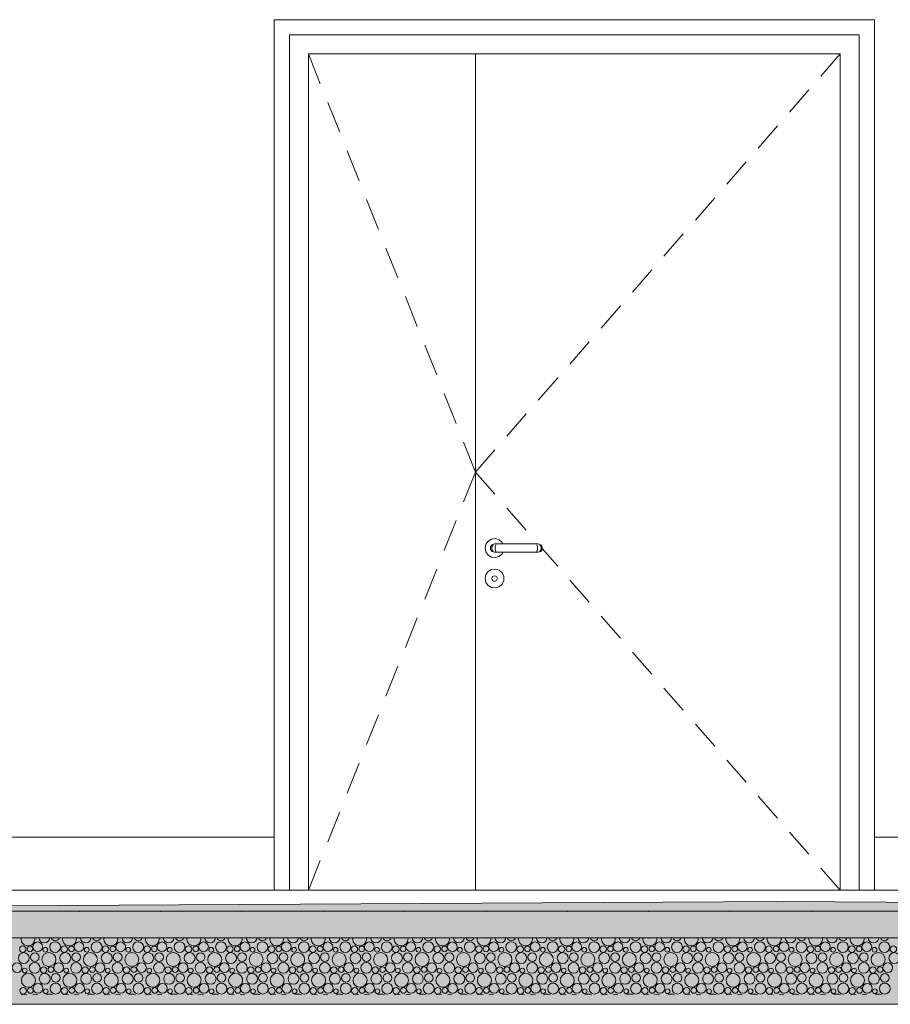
# Model space of a CAD drawing. Header units: millimetres. Extents: x 15166 to 94641, y -300 to 6935.
# Tile 17 of 32: x 54424 to 56715, y -300 to 2290. Entities that reach past the tile are written whole.
import ezdxf

# ---------------------------------------------------------------- set-up
doc = ezdxf.new("R2010")
doc.units = ezdxf.units.MM
doc.header["$MEASUREMENT"] = 0
for name, color, linetype in [('Métal _ Bardage.Charp_Couv_Bard_Métal', 7, 'Continuous'), ('Nouveau_Portes ARCHICAD', 7, 'Continuous'), ('Nouveau_Terrain _ Original.Terrain', 7, 'Continuous'), ('Nouveau_VRD _ Voirie 3d.VRD', 7, 'Continuous')]:
    doc.layers.add(name, color=color, linetype=linetype)

# ---------------------------------------------------------------- blocks, each defined once
blk = doc.blocks.new('Élément de coupe_3')
at = {"layer": 'Métal _ Bardage.Charp_Couv_Bard_Métal', "color": 7, "linetype": 'Continuous', "lineweight": 15}
for p, q in [((55093.8, 140), (51076.8, 140)), ((77656.6, 140), (56673.8, 140))]:
    blk.add_line(p, q, dxfattribs=at)
blk = doc.blocks.new('*X9')
at = {"layer": 'Nouveau_VRD _ Voirie 3d.VRD', "color": 33, "linetype": 'Continuous', "lineweight": 15, "true_color": 0xf48e54}
for centre, radius in [((54432, -155.2), 8.58), ((54451.2, -154.2), 7.52), ((54471.4, -148.8), 12.8), ((54491.6, -156.5), 6.2), ((54517.4, -149.5), 14.2), ((54541.2, -155.2), 8.58), ((54560.3, -154.2), 7.52), ((54580.5, -148.8), 12.8), ((54600.7, -156.5), 6.2), ((54626.6, -149.5), 14.2), ((54650.3, -155.2), 8.58), ((54669.4, -154.2), 7.52), ((54689.6, -148.8), 12.8), ((54709.8, -156.5), 6.2), ((54735.7, -149.5), 14.2), ((54759.4, -155.2), 8.58), ((54778.5, -154.2), 7.52), ((54798.7, -148.8), 12.8), ((54819, -156.5), 6.2), ((54844.8, -149.5), 14.2), ((54868.5, -155.2), 8.58), ((54887.6, -154.2), 7.52), ((54907.9, -148.8), 12.8), ((54928.1, -156.5), 6.2), ((54953.9, -149.5), 14.2), ((54977.6, -155.2), 8.58), ((54996.8, -154.2), 7.52), ((55017, -148.8), 12.8), ((55037.2, -156.5), 6.2), ((55063, -149.5), 14.2), ((55086.7, -155.2), 8.58), ((55105.9, -154.2), 7.52), ((55126.1, -148.8), 12.8), ((55146.3, -156.5), 6.2), ((55172.1, -149.5), 14.2), ((55195.8, -155.2), 8.58), ((55215, -154.2), 7.52), ((55235.2, -148.8), 12.8), ((55255.4, -156.5), 6.2), ((55281.2, -149.5), 14.2), ((55304.9, -155.2), 8.58), ((55324.1, -154.2), 7.52), ((55344.3, -148.8), 12.8), ((55364.5, -156.5), 6.2), ((55390.3, -149.5), 14.2), ((55414.1, -155.2), 8.58), ((55433.2, -154.2), 7.52), ((55453.4, -148.8), 12.8), ((55473.6, -156.5), 6.2), ((55499.5, -149.5), 14.2), ((55523.2, -155.2), 8.58), ((55542.3, -154.2), 7.52), ((55562.5, -148.8), 12.8), ((55582.7, -156.5), 6.2), ((55608.6, -149.5), 14.2), ((55632.3, -155.2), 8.58), ((55651.4, -154.2), 7.52), ((55671.6, -148.8), 12.8), ((55691.9, -156.5), 6.2), ((55717.7, -149.5), 14.2), ((55741.4, -155.2), 8.58), ((55760.5, -154.2), 7.52), ((55780.8, -148.8), 12.8), ((55801, -156.5), 6.2), ((55826.8, -149.5), 14.2), ((55850.5, -155.2), 8.58), ((55869.7, -154.2), 7.52), ((55889.9, -148.8), 12.8), ((55910.1, -156.5), 6.2), ((55935.9, -149.5), 14.2), ((55959.6, -155.2), 8.58), ((55978.8, -154.2), 7.52), ((55999, -148.8), 12.8), ((56019.2, -156.5), 6.2), ((56045, -149.5), 14.2), ((56068.7, -155.2), 8.58), ((56087.9, -154.2), 7.52), ((56108.1, -148.8), 12.8), ((56128.3, -156.5), 6.2), ((56154.1, -149.5), 14.2), ((56177.8, -155.2), 8.58), ((56197, -154.2), 7.52), ((56217.2, -148.8), 12.8), ((56237.4, -156.5), 6.2), ((56263.2, -149.5), 14.2), ((56287, -155.2), 8.58), ((56306.1, -154.2), 7.52), ((56326.3, -148.8), 12.8), ((56346.5, -156.5), 6.2), ((56372.4, -149.5), 14.2), ((56396.1, -155.2), 8.58), ((56415.2, -154.2), 7.52), ((56435.4, -148.8), 12.8), ((56455.6, -156.5), 6.2), ((56481.5, -149.5), 14.2), ((56505.2, -155.2), 8.58), ((56524.3, -154.2), 7.52), ((56544.5, -148.8), 12.8), ((56564.8, -156.5), 6.2), ((56590.6, -149.5), 14.2), ((56614.3, -155.2), 8.58), ((56633.4, -154.2), 7.52), ((56653.7, -148.8), 12.8), ((56673.9, -156.5), 6.2), ((56699.7, -149.5), 14.2), ((56723.4, -155.2), 8.58), ((54434.9, -178.4), 14.3), ((54463.8, -175.8), 11.5), ((54501, -182.2), 18.4), ((54544.1, -178.4), 14.3), ((54572.9, -175.8), 11.5), ((54610.1, -182.2), 18.4), ((54653.2, -178.4), 14.3), ((54682, -175.8), 11.5), ((54719.2, -182.2), 18.4), ((54762.3, -178.4), 14.3), ((54791.1, -175.8), 11.5), ((54828.3, -182.2), 18.4), ((54871.4, -178.4), 14.3), ((54900.2, -175.8), 11.5), ((54937.4, -182.2), 18.4), ((54980.5, -178.4), 14.3), ((55009.3, -175.8), 11.5), ((55046.5, -182.2), 18.4), ((55089.6, -178.4), 14.3), ((55118.4, -175.8), 11.5), ((55155.7, -182.2), 18.4), ((55198.7, -178.4), 14.3), ((55227.5, -175.8), 11.5), ((55264.8, -182.2), 18.4), ((55307.8, -178.4), 14.3), ((55336.7, -175.8), 11.5), ((55373.9, -182.2), 18.4), ((55417, -178.4), 14.3), ((55445.8, -175.8), 11.5), ((55483, -182.2), 18.4), ((55526.1, -178.4), 14.3), ((55554.9, -175.8), 11.5), ((55592.1, -182.2), 18.4), ((55635.2, -178.4), 14.3), ((55664, -175.8), 11.5), ((55701.2, -182.2), 18.4), ((55744.3, -178.4), 14.3), ((55773.1, -175.8), 11.5), ((55810.3, -182.2), 18.4), ((55853.4, -178.4), 14.3), ((55882.2, -175.8), 11.5), ((55919.4, -182.2), 18.4), ((55962.5, -178.4), 14.3), ((55991.3, -175.8), 11.5), ((56028.6, -182.2), 18.4), ((56071.6, -178.4), 14.3), ((56100.4, -175.8), 11.5), ((56137.7, -182.2), 18.4), ((56180.7, -178.4), 14.3), ((56209.6, -175.8), 11.5), ((56246.8, -182.2), 18.4), ((56289.9, -178.4), 14.3), ((56318.7, -175.8), 11.5), ((56355.9, -182.2), 18.4), ((56399, -178.4), 14.3), ((56427.8, -175.8), 11.5), ((56465, -182.2), 18.4), ((56508.1, -178.4), 14.3), ((56536.9, -175.8), 11.5), ((56574.1, -182.2), 18.4), ((56617.2, -178.4), 14.3), ((56646, -175.8), 11.5), ((56683.2, -182.2), 18.4), ((56726.3, -178.4), 14.3), ((54417.4, -203.4), 12.8), ((54437.6, -211.1), 6.2), ((54463.4, -204.1), 14.2), ((54487.2, -209.8), 8.58), ((54506.3, -208.8), 7.52), ((54526.5, -203.4), 12.8), ((54546.7, -211.1), 6.2), ((54572.6, -204.1), 14.2), ((54596.3, -209.8), 8.58), ((54615.4, -208.8), 7.52), ((54635.6, -203.4), 12.8), ((54655.8, -211.1), 6.2), ((54681.7, -204.1), 14.2), ((54705.4, -209.8), 8.58), ((54724.5, -208.8), 7.52), ((54744.7, -203.4), 12.8), ((54765, -211.1), 6.2), ((54790.8, -204.1), 14.2), ((54814.5, -209.8), 8.58), ((54833.6, -208.8), 7.52), ((54853.9, -203.4), 12.8), ((54874.1, -211.1), 6.2), ((54899.9, -204.1), 14.2), ((54923.6, -209.8), 8.58), ((54942.8, -208.8), 7.52), ((54963, -203.4), 12.8), ((54983.2, -211.1), 6.2), ((55009, -204.1), 14.2), ((55032.7, -209.8), 8.58), ((55051.9, -208.8), 7.52), ((55072.1, -203.4), 12.8), ((55092.3, -211.1), 6.2), ((55118.1, -204.1), 14.2), ((55141.8, -209.8), 8.58), ((55161, -208.8), 7.52), ((55181.2, -203.4), 12.8), ((55201.4, -211.1), 6.2), ((55227.2, -204.1), 14.2), ((55250.9, -209.8), 8.58), ((55270.1, -208.8), 7.52), ((55290.3, -203.4), 12.8), ((55310.5, -211.1), 6.2), ((55336.3, -204.1), 14.2), ((55360.1, -209.8), 8.58), ((55379.2, -208.8), 7.52), ((55399.4, -203.4), 12.8), ((55419.6, -211.1), 6.2), ((55445.5, -204.1), 14.2), ((55469.2, -209.8), 8.58), ((55488.3, -208.8), 7.52), ((55508.5, -203.4), 12.8), ((55528.7, -211.1), 6.2), ((55554.6, -204.1), 14.2), ((55578.3, -209.8), 8.58), ((55597.4, -208.8), 7.52), ((55617.6, -203.4), 12.8), ((55637.9, -211.1), 6.2), ((55663.7, -204.1), 14.2), ((55687.4, -209.8), 8.58), ((55706.5, -208.8), 7.52), ((55726.8, -203.4), 12.8), ((55747, -211.1), 6.2), ((55772.8, -204.1), 14.2), ((55796.5, -209.8), 8.58), ((55815.7, -208.8), 7.52), ((55835.9, -203.4), 12.8), ((55856.1, -211.1), 6.2), ((55881.9, -204.1), 14.2), ((55905.6, -209.8), 8.58), ((55924.8, -208.8), 7.52), ((55945, -203.4), 12.8), ((55965.2, -211.1), 6.2), ((55991, -204.1), 14.2), ((56014.7, -209.8), 8.58), ((56033.9, -208.8), 7.52), ((56054.1, -203.4), 12.8), ((56074.3, -211.1), 6.2), ((56100.1, -204.1), 14.2), ((56123.8, -209.8), 8.58), ((56143, -208.8), 7.52), ((56163.2, -203.4), 12.8), ((56183.4, -211.1), 6.2), ((56209.2, -204.1), 14.2), ((56233, -209.8), 8.58), ((56252.1, -208.8), 7.52), ((56272.3, -203.4), 12.8), ((56292.5, -211.1), 6.2), ((56318.4, -204.1), 14.2), ((56342.1, -209.8), 8.58), ((56361.2, -208.8), 7.52), ((56381.4, -203.4), 12.8), ((56401.6, -211.1), 6.2), ((56427.5, -204.1), 14.2), ((56451.2, -209.8), 8.58), ((56470.3, -208.8), 7.52), ((56490.5, -203.4), 12.8), ((56510.8, -211.1), 6.2), ((56536.6, -204.1), 14.2), ((56560.3, -209.8), 8.58), ((56579.4, -208.8), 7.52), ((56599.7, -203.4), 12.8), ((56619.9, -211.1), 6.2), ((56645.7, -204.1), 14.2), ((56669.4, -209.8), 8.58), ((56688.6, -208.8), 7.52), ((56708.8, -203.4), 12.8), ((54447, -236.8), 18.4), ((54490.1, -233), 14.3), ((54518.9, -230.4), 11.5), ((54556.1, -236.8), 18.4), ((54599.2, -233), 14.3), ((54628, -230.4), 11.5), ((54665.2, -236.8), 18.4), ((54708.3, -233), 14.3), ((54737.1, -230.4), 11.5), ((54774.3, -236.8), 18.4), ((54817.4, -233), 14.3), ((54846.2, -230.4), 11.5), ((54883.4, -236.8), 18.4), ((54926.5, -233), 14.3), ((54955.3, -230.4), 11.5), ((54992.5, -236.8), 18.4), ((55035.6, -233), 14.3), ((55064.4, -230.4), 11.5), ((55101.7, -236.8), 18.4), ((55144.7, -233), 14.3), ((55173.5, -230.4), 11.5), ((55210.8, -236.8), 18.4), ((55253.8, -233), 14.3), ((55282.7, -230.4), 11.5), ((55319.9, -236.8), 18.4), ((55363, -233), 14.3), ((55391.8, -230.4), 11.5), ((55429, -236.8), 18.4), ((55472.1, -233), 14.3), ((55500.9, -230.4), 11.5), ((55538.1, -236.8), 18.4), ((55581.2, -233), 14.3), ((55610, -230.4), 11.5), ((55647.2, -236.8), 18.4), ((55690.3, -233), 14.3), ((55719.1, -230.4), 11.5), ((55756.3, -236.8), 18.4), ((55799.4, -233), 14.3), ((55828.2, -230.4), 11.5), ((55865.4, -236.8), 18.4), ((55908.5, -233), 14.3), ((55937.3, -230.4), 11.5), ((55974.6, -236.8), 18.4), ((56017.6, -233), 14.3), ((56046.4, -230.4), 11.5), ((56083.7, -236.8), 18.4), ((56126.7, -233), 14.3), ((56155.6, -230.4), 11.5), ((56192.8, -236.8), 18.4), ((56235.9, -233), 14.3), ((56264.7, -230.4), 11.5), ((56301.9, -236.8), 18.4), ((56345, -233), 14.3), ((56373.8, -230.4), 11.5), ((56411, -236.8), 18.4), ((56454.1, -233), 14.3), ((56482.9, -230.4), 11.5), ((56520.1, -236.8), 18.4), ((56563.2, -233), 14.3), ((56592, -230.4), 11.5), ((56629.2, -236.8), 18.4), ((56672.3, -233), 14.3), ((56701.1, -230.4), 11.5), ((54433.2, -264.4), 8.58), ((54452.3, -263.4), 7.52), ((54472.5, -258), 12.8), ((54518.6, -258.7), 14.2), ((54542.3, -264.4), 8.58), ((54561.4, -263.4), 7.52), ((54581.6, -258), 12.8), ((54627.7, -258.7), 14.2), ((54651.4, -264.4), 8.58), ((54670.5, -263.4), 7.52), ((54690.7, -258), 12.8), ((54736.8, -258.7), 14.2), ((54760.5, -264.4), 8.58), ((54779.6, -263.4), 7.52), ((54799.9, -258), 12.8), ((54845.9, -258.7), 14.2), ((54869.6, -264.4), 8.58), ((54888.8, -263.4), 7.52), ((54909, -258), 12.8), ((54955, -258.7), 14.2), ((54978.7, -264.4), 8.58), ((54997.9, -263.4), 7.52), ((55018.1, -258), 12.8), ((55064.1, -258.7), 14.2), ((55087.8, -264.4), 8.58), ((55107, -263.4), 7.52), ((55127.2, -258), 12.8), ((55173.2, -258.7), 14.2), ((55196.9, -264.4), 8.58), ((55216.1, -263.4), 7.52), ((55236.3, -258), 12.8), ((55282.3, -258.7), 14.2), ((55306.1, -264.4), 8.58), ((55325.2, -263.4), 7.52), ((55345.4, -258), 12.8), ((55391.5, -258.7), 14.2), ((55415.2, -264.4), 8.58), ((55434.3, -263.4), 7.52), ((55454.5, -258), 12.8), ((55500.6, -258.7), 14.2), ((55524.3, -264.4), 8.58), ((55543.4, -263.4), 7.52), ((55563.6, -258), 12.8), ((55609.7, -258.7), 14.2), ((55633.4, -264.4), 8.58), ((55652.5, -263.4), 7.52), ((55672.8, -258), 12.8), ((55718.8, -258.7), 14.2), ((55742.5, -264.4), 8.58), ((55761.7, -263.4), 7.52), ((55781.9, -258), 12.8), ((55827.9, -258.7), 14.2), ((55851.6, -264.4), 8.58), ((55870.8, -263.4), 7.52), ((55891, -258), 12.8), ((55937, -258.7), 14.2), ((55960.7, -264.4), 8.58), ((55979.9, -263.4), 7.52), ((56000.1, -258), 12.8), ((56046.1, -258.7), 14.2), ((56069.8, -264.4), 8.58), ((56089, -263.4), 7.52), ((56109.2, -258), 12.8), ((56155.2, -258.7), 14.2), ((56179, -264.4), 8.58), ((56198.1, -263.4), 7.52), ((56218.3, -258), 12.8), ((56264.4, -258.7), 14.2), ((56288.1, -264.4), 8.58), ((56307.2, -263.4), 7.52), ((56327.4, -258), 12.8), ((56373.5, -258.7), 14.2), ((56397.2, -264.4), 8.58), ((56416.3, -263.4), 7.52), ((56436.5, -258), 12.8), ((56482.6, -258.7), 14.2), ((56506.3, -264.4), 8.58), ((56525.4, -263.4), 7.52), ((56545.7, -258), 12.8), ((56591.7, -258.7), 14.2), ((56615.4, -264.4), 8.58), ((56634.6, -263.4), 7.52), ((56654.8, -258), 12.8), ((56700.8, -258.7), 14.2), ((54492.7, -265.7), 6.2), ((54601.8, -265.7), 6.2), ((54711, -265.7), 6.2), ((54820.1, -265.7), 6.2), ((54929.2, -265.7), 6.2), ((55038.3, -265.7), 6.2), ((55147.4, -265.7), 6.2), ((55256.5, -265.7), 6.2), ((55365.6, -265.7), 6.2), ((55474.7, -265.7), 6.2), ((55583.9, -265.7), 6.2), ((55693, -265.7), 6.2), ((55802.1, -265.7), 6.2), ((55911.2, -265.7), 6.2), ((56020.3, -265.7), 6.2), ((56129.4, -265.7), 6.2), ((56238.5, -265.7), 6.2), ((56347.6, -265.7), 6.2), ((56456.8, -265.7), 6.2), ((56565.9, -265.7), 6.2), ((56675, -265.7), 6.2)]:
    blk.add_circle(centre, radius, dxfattribs=at)
for centre, radius, start, end in [((54445.9, -127.6), 18.4, 172.6812, 7.3188), ((54488.9, -123.8), 14.3, 185.6052, 354.3948), ((54517.8, -121.2), 11.5, 200.5726, 339.4274), ((54555, -127.6), 18.4, 172.6812, 7.3188), ((54598.1, -123.8), 14.3, 185.6052, 354.3948), ((54626.9, -121.2), 11.5, 200.5726, 339.4274), ((54664.1, -127.6), 18.4, 172.6812, 7.3188), ((54707.2, -123.8), 14.3, 185.6052, 354.3948), ((54736, -121.2), 11.5, 200.5726, 339.4274), ((54773.2, -127.6), 18.4, 172.6812, 7.3188), ((54816.3, -123.8), 14.3, 185.6052, 354.3948), ((54845.1, -121.2), 11.5, 200.5726, 339.4274), ((54882.3, -127.6), 18.4, 172.6812, 7.3188), ((54925.4, -123.8), 14.3, 185.6052, 354.3948), ((54954.2, -121.2), 11.5, 200.5726, 339.4274), ((54991.4, -127.6), 18.4, 172.6812, 7.3188), ((55034.5, -123.8), 14.3, 185.6052, 354.3948), ((55063.3, -121.2), 11.5, 200.5726, 339.4274), ((55100.5, -127.6), 18.4, 172.6812, 7.3188), ((55143.6, -123.8), 14.3, 185.6052, 354.3948), ((55172.4, -121.2), 11.5, 200.5726, 339.4274), ((55209.7, -127.6), 18.4, 172.6812, 7.3188), ((55252.7, -123.8), 14.3, 185.6052, 354.3948), ((55281.5, -121.2), 11.5, 200.5726, 339.4274), ((55318.8, -127.6), 18.4, 172.6812, 7.3188), ((55361.8, -123.8), 14.3, 185.6052, 354.3948), ((55390.7, -121.2), 11.5, 200.5726, 339.4274), ((55427.9, -127.6), 18.4, 172.6812, 7.3188), ((55471, -123.8), 14.3, 185.6052, 354.3948), ((55499.8, -121.2), 11.5, 200.5726, 339.4274), ((55537, -127.6), 18.4, 172.6812, 7.3188), ((55580.1, -123.8), 14.3, 185.6052, 354.3948), ((55608.9, -121.2), 11.5, 200.5726, 339.4274), ((55646.1, -127.6), 18.4, 172.6812, 7.3188), ((55689.2, -123.8), 14.3, 185.6052, 354.3948), ((55718, -121.2), 11.5, 200.5726, 339.4274), ((55755.2, -127.6), 18.4, 172.6812, 7.3188), ((55798.3, -123.8), 14.3, 185.6052, 354.3948), ((55827.1, -121.2), 11.5, 200.5726, 339.4274), ((55864.3, -127.6), 18.4, 172.6812, 7.3188), ((55907.4, -123.8), 14.3, 185.6052, 354.3948), ((55936.2, -121.2), 11.5, 200.5726, 339.4274), ((55973.4, -127.6), 18.4, 172.6812, 7.3188), ((56016.5, -123.8), 14.3, 185.6052, 354.3948), ((56045.3, -121.2), 11.5, 200.5726, 339.4274), ((56082.6, -127.6), 18.4, 172.6812, 7.3188), ((56125.6, -123.8), 14.3, 185.6052, 354.3948), ((56154.4, -121.2), 11.5, 200.5726, 339.4274), ((56191.7, -127.6), 18.4, 172.6812, 7.3188), ((56234.7, -123.8), 14.3, 185.6052, 354.3948), ((56263.6, -121.2), 11.5, 200.5726, 339.4274), ((56300.8, -127.6), 18.4, 172.6812, 7.3188), ((56343.9, -123.8), 14.3, 185.6052, 354.3948), ((56372.7, -121.2), 11.5, 200.5726, 339.4274), ((56409.9, -127.6), 18.4, 172.6812, 7.3188), ((56453, -123.8), 14.3, 185.6052, 354.3948), ((56481.8, -121.2), 11.5, 200.5726, 339.4274), ((56519, -127.6), 18.4, 172.6812, 7.3188), ((56562.1, -123.8), 14.3, 185.6052, 354.3948), ((56590.9, -121.2), 11.5, 200.5726, 339.4274), ((56628.1, -127.6), 18.4, 172.6812, 7.3188), ((56671.2, -123.8), 14.3, 185.6052, 354.3948), ((56700, -121.2), 11.5, 200.5726, 339.4274), ((54436.1, -287.6), 14.3, 59.7951, 120.2049), ((54464.9, -285), 11.5, 57.6732, 122.3268), ((54502.1, -291.4), 18.4, 61.2883, 118.7117), ((54545.2, -287.6), 14.3, 59.7951, 120.2049), ((54574, -285), 11.5, 57.6732, 122.3268), ((54611.2, -291.4), 18.4, 61.2883, 118.7117), ((54654.3, -287.6), 14.3, 59.7951, 120.2049), ((54683.1, -285), 11.5, 57.6732, 122.3268), ((54720.3, -291.4), 18.4, 61.2883, 118.7117), ((54763.4, -287.6), 14.3, 59.7951, 120.2049), ((54792.2, -285), 11.5, 57.6732, 122.3268), ((54829.4, -291.4), 18.4, 61.2883, 118.7117), ((54872.5, -287.6), 14.3, 59.7951, 120.2049), ((54901.3, -285), 11.5, 57.6732, 122.3268), ((54938.5, -291.4), 18.4, 61.2883, 118.7117), ((54981.6, -287.6), 14.3, 59.7951, 120.2049), ((55010.4, -285), 11.5, 57.6732, 122.3268), ((55047.7, -291.4), 18.4, 61.2883, 118.7117), ((55090.7, -287.6), 14.3, 59.7951, 120.2049), ((55119.5, -285), 11.5, 57.6732, 122.3268), ((55156.8, -291.4), 18.4, 61.2883, 118.7117), ((55199.8, -287.6), 14.3, 59.7951, 120.2049), ((55228.7, -285), 11.5, 57.6732, 122.3268), ((55265.9, -291.4), 18.4, 61.2883, 118.7117), ((55309, -287.6), 14.3, 59.7951, 120.2049), ((55337.8, -285), 11.5, 57.6732, 122.3268), ((55375, -291.4), 18.4, 61.2883, 118.7117), ((55418.1, -287.6), 14.3, 59.7951, 120.2049), ((55446.9, -285), 11.5, 57.6732, 122.3268), ((55484.1, -291.4), 18.4, 61.2883, 118.7117), ((55527.2, -287.6), 14.3, 59.7951, 120.2049), ((55556, -285), 11.5, 57.6732, 122.3268), ((55593.2, -291.4), 18.4, 61.2883, 118.7117), ((55636.3, -287.6), 14.3, 59.7951, 120.2049), ((55665.1, -285), 11.5, 57.6732, 122.3268), ((55702.3, -291.4), 18.4, 61.2883, 118.7117), ((55745.4, -287.6), 14.3, 59.7951, 120.2049), ((55774.2, -285), 11.5, 57.6732, 122.3268), ((55811.4, -291.4), 18.4, 61.2883, 118.7117), ((55854.5, -287.6), 14.3, 59.7951, 120.2049), ((55883.3, -285), 11.5, 57.6732, 122.3268), ((55920.6, -291.4), 18.4, 61.2883, 118.7117), ((55963.6, -287.6), 14.3, 59.7951, 120.2049), ((55992.4, -285), 11.5, 57.6732, 122.3268), ((56029.7, -291.4), 18.4, 61.2883, 118.7117), ((56072.7, -287.6), 14.3, 59.7951, 120.2049), ((56101.6, -285), 11.5, 57.6732, 122.3268), ((56138.8, -291.4), 18.4, 61.2883, 118.7117), ((56181.9, -287.6), 14.3, 59.7951, 120.2049), ((56210.7, -285), 11.5, 57.6732, 122.3268), ((56247.9, -291.4), 18.4, 61.2883, 118.7117), ((56291, -287.6), 14.3, 59.7951, 120.2049), ((56319.8, -285), 11.5, 57.6732, 122.3268), ((56357, -291.4), 18.4, 61.2883, 118.7117), ((56400.1, -287.6), 14.3, 59.7951, 120.2049), ((56428.9, -285), 11.5, 57.6732, 122.3268), ((56466.1, -291.4), 18.4, 61.2883, 118.7117), ((56509.2, -287.6), 14.3, 59.7951, 120.2049), ((56538, -285), 11.5, 57.6732, 122.3268), ((56575.2, -291.4), 18.4, 61.2883, 118.7117), ((56618.3, -287.6), 14.3, 59.7951, 120.2049), ((56647.1, -285), 11.5, 57.6732, 122.3268), ((56684.3, -291.4), 18.4, 61.2883, 118.7117)]:
    blk.add_arc(centre, radius, start, end, dxfattribs=at)
blk = doc.blocks.new('*X10')
at = {"layer": 'Nouveau_VRD _ Voirie 3d.VRD', "linetype": 'Continuous', "lineweight": 15, "true_color": 0xb5b5b5}
for points in [[(54380.9, -65.2), (54380.9, -115.2), (54566.9, -115.2), (54566.9, -65.2)], [(54594.9, -65.2), (54594.9, -115.2), (54781, -115.2), (54781, -65.2)], [(54809, -65.2), (54809, -115.2), (54995, -115.2), (54995, -65.2)], [(55023, -65.2), (55023, -115.2), (55209, -115.2), (55209, -65.2)], [(55237, -65.2), (55237, -115.2), (55423.1, -115.2), (55423.1, -65.2)], [(55451.1, -65.2), (55451.1, -115.2), (55637.1, -115.2), (55637.1, -65.2)], [(55665.1, -65.2), (55665.1, -115.2), (55851.2, -115.2), (55851.2, -65.2)], [(55879.2, -65.2), (55879.2, -115.2), (56065.2, -115.2), (56065.2, -65.2)], [(56093.2, -65.2), (56093.2, -115.2), (56279.3, -115.2), (56279.3, -65.2)], [(56307.3, -65.2), (56307.3, -115.2), (56493.3, -115.2), (56493.3, -65.2)], [(56521.3, -65.2), (56521.3, -115.2), (56707.3, -115.2), (56707.3, -65.2)]]:
    blk.add_hatch(color=253, dxfattribs=at).paths.add_polyline_path(points)
at = {"layer": 'Nouveau_VRD _ Voirie 3d.VRD', "color": 253, "linetype": 'Continuous', "lineweight": 15, "true_color": 0xb5b5b5}
for p in [(54580.9, -55.2), (54795, -55.2), (55009, -55.2), (55223, -55.2), (55437.1, -55.2), (55651.1, -55.2), (55865.2, -55.2), (56079.2, -55.2), (56293.3, -55.2), (56507.3, -55.2), (54580.9, -125.2), (54795, -125.2), (55009, -125.2), (55223, -125.2), (55437.1, -125.2), (55651.1, -125.2), (55865.2, -125.2), (56079.2, -125.2), (56293.3, -125.2), (56507.3, -125.2)]:
    blk.add_point(p, dxfattribs=at)
blk = doc.blocks.new('Élément de coupe_8')
at = {"layer": 'Nouveau_VRD _ Voirie 3d.VRD', "color": 251, "linetype": 'Continuous', "lineweight": 15, "true_color": 0x6a6a6a}
for p, q in [((55093.8, 0), (51076.8, 0)), ((56633.8, 0), (55133.8, 0)), ((64111.3, 0), (56673.8, 0))]:
    blk.add_line(p, q, dxfattribs=at)
at = {"layer": 'Nouveau_VRD _ Voirie 3d.VRD', "color": 7, "linetype": 'Continuous', "lineweight": 15}
for p, q in [((94641.3, -55.2), (16719.9, -55.2)), ((94641.3, -125.2), (16719.9, -125.2))]:
    blk.add_line(p, q, dxfattribs=at)
at = {"layer": 'Nouveau_VRD _ Voirie 3d.VRD', "lineweight": 0}
for name in ['*X10', '*X9']:
    blk.add_blockref(name, (0, 0), dxfattribs=at)
blk = doc.blocks.new('Élément de coupe_18')
at = {"layer": 'Nouveau_Portes ARCHICAD', "color": 21, "linetype": 'Continuous', "lineweight": 15, "true_color": 0xff9954}
for p, q in [((55093.8, 2250), (55093.8, 2290)), ((55093.8, 2290), (56673.8, 2290)), ((56673.8, 2290), (56673.8, 2250)), ((55093.8, 0), (55093.8, 2250)), ((56633.8, 2250), (55133.8, 2250)), ((55133.8, 2250), (55133.8, 0)), ((56633.8, 0), (56633.8, 2250)), ((56673.8, 2250), (56673.8, 0)), ((55183.8, 0), (55183.8, 2200)), ((55623.7, 2200), (55183.8, 2200)), ((55183.8, 2200), (55215.3, 2121.4)), ((55623.7, 0), (55623.7, 2200)), ((55623.8, 2200), (55623.7, 2200)), ((55623.8, 2197), (55623.7, 2197)), ((55623.8, 0), (55623.8, 2200)), ((55623.8, 2200), (56583.8, 2200)), ((56583.8, 2200), (56533, 2141.7)), ((56583.8, 0), (56583.8, 2200)), ((56501.2, 2105.3), (56450.3, 2047)), ((55234.9, 2072.3), (55266.3, 1993.8)), ((56418.5, 2010.6), (56367.7, 1952.3)), ((55286, 1944.6), (55317.4, 1866.1)), ((56335.9, 1915.9), (56285, 1857.6)), ((55337.1, 1817), (55368.5, 1738.4)), ((56253.3, 1821.2), (56202.4, 1762.9)), ((56170.6, 1726.5), (56119.7, 1668.2)), ((55388.1, 1689.3), (55419.6, 1610.7)), ((56088, 1631.8), (56037.1, 1573.5)), ((55439.2, 1561.6), (55470.6, 1483)), ((56005.3, 1537.1), (55954.4, 1478.8)), ((55490.3, 1433.9), (55521.7, 1355.4)), ((55922.7, 1442.4), (55871.8, 1384.1)), ((55840, 1347.7), (55789.1, 1289.4)), ((55541.3, 1306.3), (55572.8, 1227.7)), ((55757.4, 1253), (55706.5, 1194.7)), ((55592.4, 1178.6), (55623.8, 1100)), ((55674.7, 1158.3), (55623.8, 1100)), ((55592.4, 1021.4), (55623.8, 1100)), ((55674.7, 1041.7), (55623.8, 1100)), ((55757.4, 947), (55706.5, 1005.3)), ((55541.3, 893.8), (55572.8, 972.3)), ((55648.8, 900), (55651, 910.2)), ((55651, 910.2), (55657.1, 918.6)), ((55657.1, 918.6), (55666.1, 923.8)), ((55663.4, 903.4), (55667.4, 908.9)), ((55666.1, 923.8), (55676.5, 924.9)), ((55666.3, 903.4), (55669.9, 908.9)), ((55667.4, 908.9), (55673.8, 911)), ((55673.8, 911), (55675.7, 911)), ((55675.4, 903.4), (55677.5, 908.9)), ((55675.7, 911), (55680.8, 911)), ((55676.5, 924.9), (55686.3, 921.7)), ((55680.8, 911), (55687.8, 911)), ((55686.3, 921.7), (55694.1, 914.7)), ((55687.8, 911), (55774.8, 911)), ((55694.1, 914.7), (55695.7, 911)), ((55774.8, 911), (55781.8, 911)), ((55781.8, 911), (55787, 911)), ((55787.3, 903.4), (55785.2, 908.9)), ((55787, 911), (55788.8, 911)), ((55795.3, 908.9), (55788.8, 911)), ((55796.4, 903.4), (55792.8, 908.9)), ((55799.3, 903.4), (55795.3, 908.9)), ((55651, 889.8), (55648.8, 900)), ((55657.1, 881.4), (55651, 889.8)), ((55666.1, 876.2), (55657.1, 881.4)), ((55663.4, 896.6), (55663.4, 903.4)), ((55667.4, 891.1), (55663.4, 896.6)), ((55666.3, 896.6), (55666.3, 903.4)), ((55669.9, 891.1), (55666.3, 896.6)), ((55673.8, 889), (55667.4, 891.1)), ((55673.8, 889), (55675.7, 889)), ((55675.4, 896.6), (55675.4, 903.4)), ((55677.5, 891.1), (55675.4, 896.6)), ((55675.7, 889), (55680.8, 889)), ((55680.8, 889), (55687.8, 889)), ((55694.1, 885.3), (55686.3, 878.3)), ((55687.8, 889), (55774.8, 889)), ((55695.7, 889), (55694.1, 885.3)), ((55774.8, 889), (55781.8, 889)), ((55781.8, 889), (55787, 889)), ((55785.2, 891.1), (55787.3, 896.6)), ((55787, 889), (55788.8, 889)), ((55787.3, 896.6), (55787.3, 903.4)), ((55788.8, 889), (55795.3, 891.1)), ((55792.8, 891.1), (55796.4, 896.6)), ((55795.3, 891.1), (55799.3, 896.6)), ((55796.4, 896.6), (55796.4, 903.4)), ((55799.3, 896.6), (55799.3, 903.4)), ((55840, 852.3), (55799.3, 899)), ((55676.5, 875.1), (55666.1, 876.2)), ((55686.3, 878.3), (55676.5, 875.1)), ((55490.3, 766.1), (55521.7, 844.6)), ((55648.8, 820), (55651, 830.2)), ((55651, 830.2), (55657.1, 838.6)), ((55657.1, 838.6), (55666.1, 843.8)), ((55666.1, 843.8), (55676.5, 844.9)), ((55676.5, 844.9), (55686.3, 841.7)), ((55686.3, 841.7), (55694.1, 834.7)), ((55694.1, 834.7), (55698.3, 825.2)), ((55651, 809.8), (55648.8, 820)), ((55657.1, 801.4), (55651, 809.8)), ((55668.5, 825.3), (55666.3, 820)), ((55666.3, 820), (55668.5, 814.7)), ((55673.8, 827.5), (55668.5, 825.3)), ((55668.5, 814.7), (55673.8, 812.5)), ((55679.2, 825.3), (55673.8, 827.5)), ((55673.8, 812.5), (55679.2, 814.7)), ((55681.3, 820), (55679.2, 825.3)), ((55679.2, 814.7), (55681.3, 820)), ((55694.1, 805.3), (55686.3, 798.3)), ((55698.3, 814.8), (55694.1, 805.3)), ((55698.3, 825.2), (55698.3, 814.8)), ((55922.7, 757.6), (55871.8, 815.9)), ((55666.1, 796.2), (55657.1, 801.4)), ((55676.5, 795.1), (55666.1, 796.2)), ((55686.3, 798.3), (55676.5, 795.1)), ((55439.2, 638.4), (55470.6, 717)), ((56005.3, 662.9), (55954.4, 721.2)), ((56088, 568.2), (56037.1, 626.5)), ((55388.1, 510.7), (55419.6, 589.3)), ((56170.6, 473.5), (56119.7, 531.8)), ((55337.1, 383), (55368.5, 461.6)), ((56253.3, 378.8), (56202.4, 437.1)), ((56335.9, 284.1), (56285, 342.4)), ((55286, 255.4), (55317.4, 333.9)), ((56418.5, 189.4), (56367.7, 247.7)), ((55234.9, 127.7), (55266.3, 206.3)), ((56501.2, 94.7), (56450.3, 153)), ((55183.8, 0), (55215.3, 78.6)), ((56583.8, 0), (56533, 58.3)), ((55133.8, 0), (55093.8, 0)), ((55623.8, 3), (55623.7, 3)), ((56673.8, 0), (56633.8, 0))]:
    blk.add_line(p, q, dxfattribs=at)
blk = doc.blocks.new('Élément de coupe_21')
at = {"layer": 'Nouveau_Terrain _ Original.Terrain', "linetype": 'Continuous', "lineweight": 15, "true_color": 0xf48e54}
h = blk.add_hatch(dxfattribs=at)
h.set_pattern_fill('Terre', color=33, style=0, pattern_type=2)
h.set_pattern_definition([(45, (0, 0), (-137.8858, 137.8858), []), (45, (-45.96, 45.96), (-275.7716, 275.7716), []), (45, (-91.92, 91.92), (-275.7716, 275.7716), []), (135, (-137.886, 137.886), (45.96194, 45.96194), [195, -195])])
h.paths.add_polyline_path([(15166.2, -300), (94641.3, -300), (94641.3, 172.6), (71943.5, 129), (71287.6, 118.3), (70607.6, 108.5), (70534.1, 108.7), (70476.4, 108.9), (70432.1, 109.1), (70398.6, 109.2), (70373.2, 109.2), (69695.9, 100.4), (69676.6, 100.4), (69017.9, 92.5), (69001.9, 92.5), (68384.2, 85.5), (64525.5, 3.9), (64035.9, -0.8), (63617.5, -4.9), (63265, -8.4), (62966.3, -11.4), (62708, -14.1), (62476.2, -16.6), (62256, -19), (62032.2, -21.4), (61789, -24), (61513.2, -26.9), (61206.2, -30), (60872.9, -33.2), (60518.6, -36.4), (60149.4, -39.5), (59771.7, -42.3), (59392.5, -44.6), (59019.4, -46.4), (58995.9, -46.4), (56434.9, -29.7), (32895.9, -159.1), (21645.1, -118.1), (20629.6, -115.7), (19656.5, -113.6), (18751.7, -111.8), (17939.8, -110.2), (15414.2, -106.9), (15250.7, -106.8), (15166.2, -106.6)])
at = {"layer": 'Nouveau_Terrain _ Original.Terrain', "color": 7, "linetype": 'Continuous', "lineweight": 15}
blk.add_line((94641.3, -300), (15482.5, -300), dxfattribs=at)
at = {"layer": 'Nouveau_Terrain _ Original.Terrain', "color": 7, "linetype": 'Continuous', "lineweight": 15, "flags": 128}
blk.add_lwpolyline([(32895.9, -159.1), (56434.9, -29.7), (58995.9, -46.4), (59019.4, -46.4), (59392.5, -44.6), (59771.7, -42.3), (60149.4, -39.5), (60518.6, -36.4), (60872.9, -33.2), (61206.2, -30), (61513.2, -26.9), (61789, -24), (62032.2, -21.4), (62256, -19), (62476.2, -16.6), (62708, -14.1), (62966.3, -11.4), (63265, -8.4), (63617.5, -4.9), (64035.9, -0.8), (64525.5, 3.9)], dxfattribs=at)

msp = doc.modelspace()

# ---------------------------------------------------------------- block references
at = {"layer": 'Métal _ Bardage.Charp_Couv_Bard_Métal', "lineweight": 0}
msp.add_blockref('Élément de coupe_3', (0, 0), dxfattribs=at)
at = {"layer": 'Nouveau_Portes ARCHICAD', "lineweight": 0}
msp.add_blockref('Élément de coupe_18', (0, 0), dxfattribs=at)
at = {"layer": 'Nouveau_Terrain _ Original.Terrain', "lineweight": 0}
msp.add_blockref('Élément de coupe_21', (0, 0), dxfattribs=at)
at = {"layer": 'Nouveau_VRD _ Voirie 3d.VRD', "lineweight": 0}
msp.add_blockref('Élément de coupe_8', (0, 0), dxfattribs=at)

doc.saveas('drawing.dxf')
